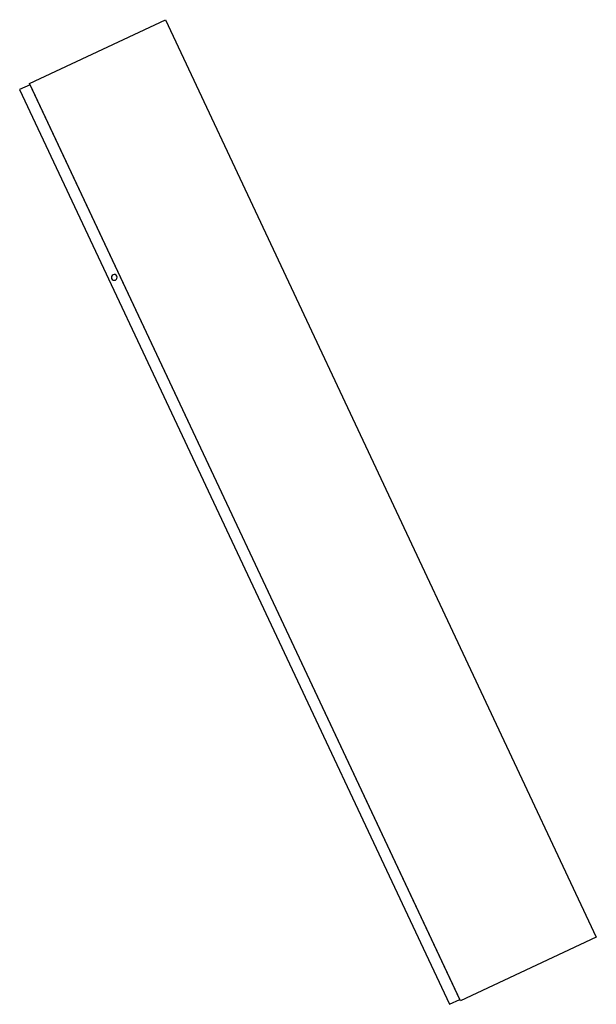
# Model space of a CAD drawing. Header units: millimetres. Extents: x 158466 to 263668, y 129175 to 189280.
# Tile 55 of 55: x 256665 to 263668, y 140823 to 152775. Entities that reach past the tile are written whole.
import ezdxf

# ---------------------------------------------------------------- set-up
doc = ezdxf.new("R2010")
doc.units = ezdxf.units.MM
doc.header["$LTSCALE"] = 0.5
doc.header["$MEASUREMENT"] = 0
doc.linetypes.add('PLINE', pattern=[0])
doc.layers.add('26-- Yttertak(Nye konstruksjoner)', color=7, linetype='Continuous')
doc.layers.add('265- Gesimser_ takrenner og nedløp(Nye konstruksjoner)', color=7, linetype='Continuous')

# ---------------------------------------------------------------- blocks, each defined once
blk = doc.blocks.new('Takrenne[276]_2', base_point=(256729, 151956))
at = {"layer": '265- Gesimser_ takrenner og nedløp(Nye konstruksjoner)', "linetype": 'PLINE', "flags": 128}
blk.add_lwpolyline([(256665, 151926), (261884, 140823), (262010, 140882), (256792, 151986)], close=True, dxfattribs=at)
blk.add_lwpolyline([(257829, 149615, 1), (257799, 149679, 1)], format="xyb", close=True, dxfattribs=at)

msp = doc.modelspace()

# ---------------------------------------------------------------- linework, layer by layer
at = {"layer": '26-- Yttertak(Nye konstruksjoner)', "linetype": 'PLINE', "flags": 128}
for points in [[(256785.5, 152000.1), (258434.5, 152775.1)], [(258434.5, 152775.1), (263667.9, 141639.4)], [(262018.8, 140864.4), (256785.5, 152000.1)], [(263667.9, 141639.4), (262018.8, 140864.4)]]:
    msp.add_lwpolyline(points, dxfattribs=at)

# ---------------------------------------------------------------- block references
at = {"layer": '265- Gesimser_ takrenner og nedløp(Nye konstruksjoner)', "linetype": 'PLINE'}
msp.add_blockref('Takrenne[276]_2', (256728.8, 151956), dxfattribs=at)

doc.saveas('drawing.dxf')
